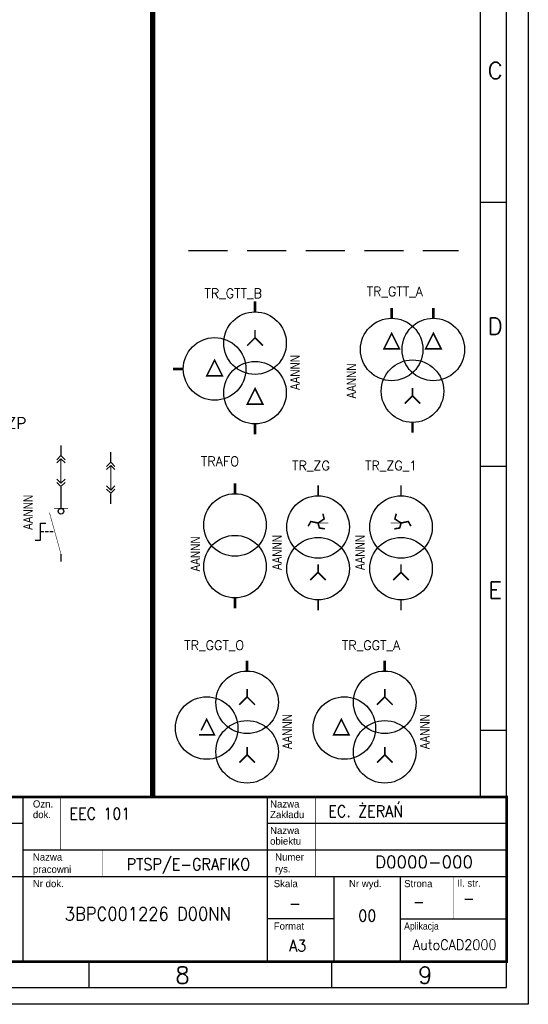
# Model space of a CAD drawing. Header units: millimetres. Extents: x 947 to 1808, y 151 to 525.
# Tile 12 of 27: x 1269 to 1367, y 151 to 340. Entities that reach past the tile are written whole.
import ezdxf
from ezdxf.enums import TextEntityAlignment as Align

# ---------------------------------------------------------------- set-up
doc = ezdxf.new("R2010")
doc.units = ezdxf.units.MM
doc.header["$LTSCALE"] = 15
doc.linetypes.add('DASHED', pattern=[0.75, 0.5, -0.25])
doc.linetypes.add('DOT2', pattern=[0.125, 0, -0.125])
doc.layers.add('E-Przerywana', color=7, linetype='DASHED')
doc.layers.add('KKS_1', color=7, linetype='Continuous', lineweight=5)
doc.styles.add('ADESK1', font='romans', dxfattribs={"bigfont": 'bigfont'})
doc.styles.add('ROMAND', font='romand.shx')

# ---------------------------------------------------------------- blocks, each defined once
blk = doc.blocks.new('A3-grafiko')
at = {"color": 5, "linetype": 'Continuous'}
blk.add_line((405, 36.6), (405, 282), dxfattribs=at)
at = {"color": 5}
for p, q in [((410, 150.68), (405, 150.68)), ((410, 100), (405, 100)), ((410, 49.32), (405, 49.32)), ((329.85, 4.8), (329.85, 0)), ((376.43, 4.8), (376.43, 0))]:
    blk.add_line(p, q, dxfattribs=at)
for p, q in [((410, 31.5), (364.13, 31.5)), ((376.87, 13.16), (364.13, 13.16))]:
    blk.add_line(p, q)
at = {"color": 5, "linetype": 'Continuous'}
blk.add_lwpolyline([(0, 0), (410, 0), (410, 287), (0, 287)], close=True, dxfattribs=at)
at = {"const_width": 0.51}
blk.add_lwpolyline([(24, 5), (410, 5), (410, 36.6), (24, 36.6)], close=True, dxfattribs=at)
at = {"const_width": 0.255}
for points in [[(317.24, 36.6), (317.24, 5)], [(364.13, 36.6), (364.13, 5)], [(235.69, 31.5), (317.24, 31.5)], [(317.24, 26.41), (410, 26.41)], [(235.69, 21.31), (317.24, 21.31)], [(317.24, 21.31), (410, 21.31)], [(376.87, 21.31), (376.87, 5)], [(389.61, 21.31), (389.61, 5)], [(389.61, 13.16), (410, 13.16)]]:
    blk.add_lwpolyline(points, dxfattribs=at)
at = {"linetype": 'DOT2', "const_width": 0.102}
for points in [[(324.37, 36.6), (324.37, 26.41)], [(373.3, 36.6), (373.3, 26.41)], [(332.53, 26.41), (332.53, 21.31)], [(373.3, 26.41), (373.3, 21.31)], [(399.81, 21.31), (399.81, 13.16)]]:
    blk.add_lwpolyline(points, dxfattribs=at)
at = {"color": 5, "style": 'ADESK1'}
for s, p in [('C', (407.81, 174.41)), ('D', (407.81, 125.34)), ('E', (407.81, 74.66)), ('8', (347.81, 0.78)), ('9', (394.39, 0.78))]:
    blk.add_text(s, height=3.2, dxfattribs=at).set_placement(p, align=Align.CENTER)
for s, p in [('Ozn.', (319.12, 34.56)), ('Nazwa', (364.63, 34.56)), ('Zakładu', (364.63, 32.52)), ('dok.', (319.12, 32.52)), ('Nazwa', (364.63, 29.47)), ('obiektu', (364.63, 27.43)), ('Nazwa', (319.12, 24.37)), ('Numer', (365.59, 24.37)), ('pracowni', (319.12, 22.01)), ('rys.', (365.59, 22.1)), ('Il. str.', (400.54, 19.36)), ('Nr dok.', (319.12, 19.27)), ('Skala', (365.33, 19.27)), ('Nr wyd.', (379.77, 19.27)), ('Strona', (390.35, 19.27)), ('Format', (365.33, 11.12))]:
    blk.add_text(s, height=1.376).set_placement(p)
at = {"width": 0.9}
blk.add_text('Aplikacja', height=1.376, dxfattribs=at).set_placement((390.35, 11.12))
at = {"color": 250, "style": 'ROMAND', "width": 0.9}
for tag, p, height in [('OPRACOWAŁ', (37.1, 33.56), 2), ('DATA1', (83.57, 32.98), 2), ('ZMIANA1', (109.38, 33.46), 2), ('ZMIANA2', (155.38, 33.46), 2), ('ZMIANA3', (201.38, 33.46), 2), ('RODZAJ_DOK', (249.47, 33.04), 2.24), ('BRANŻA', (290.24, 33.04), 2.24), ('OZN_DOK1', (326.14, 32.25), 2.24), ('NAZWA_ZAKŁADU', (375.8, 32.73), 2.24), ('SPRAWDZIŁ', (37.1, 29.56), 2), ('DATA2', (83.57, 28.98), 2), ('ZM1_WPROW', (104.85, 29.7), 2), ('DATA', (136.06, 29.29), 2), ('ZM2_WPROW', (150.85, 29.7), 2), ('DATA', (182.06, 29.29), 2), ('ZM3_WPROW', (196.85, 29.7), 2), ('DATA', (228.06, 29.29), 2), ('OZN_DOK2', (326.14, 28.41), 2.24), ('NAZWA_OBIEKTU', (375.8, 28.31), 2.24), ('ZATWIERDZIŁ', (37.1, 25.56), 2), ('DATA3', (83.57, 24.98), 2), ('ZM1_ZATW', (104.85, 25.7), 2), ('DATA', (136.06, 25.29), 2), ('ZM2_ZATW', (150.85, 25.7), 2), ('DATA', (182.06, 25.29), 2), ('ZM3_ZATW', (196.85, 25.7), 2), ('DATA', (228.06, 25.29), 2), ('NAZWA_PRAC', (337.12, 22.56), 2.24), ('OPIS_ZM_1', (98.41, 19.26), 1.5), ('OPIS_ZM_2', (144.41, 19.26), 1.5), ('OPIS_ZM_3', (190.41, 19.26), 1.5), ('OPIS_ZM_1', (98.41, 16.76), 1.5), ('OPIS_ZM_2', (144.41, 16.76), 1.5), ('OPIS_ZM_3', (190.41, 16.76), 1.5), ('1:1', (368.28, 15.07), 2.24), ('1', (392.03, 15.36), 2.24), ('144', (401.64, 16), 2.24), ('OPIS_ZM_1', (98.41, 14.26), 1.5), ('OPIS_ZM_2', (144.41, 14.26), 1.5), ('OPIS_ZM_3', (190.41, 14.26), 1.5), ('00', (381.56, 12.67), 2.24), ('A3', (368.28, 6.92), 2.24), ('APLIKACJA', (392.03, 7.2), 2)]:
    blk.add_attdef(tag, p, '', height=height, dxfattribs=at)
at = {"color": 1, "style": 'ROMAND'}
for tag, p, height, width in [('TYTUL_1', (249.41, 28.34), 2.24, 0.9), ('TYTUL_2', (249.41, 25.22), 2.24, 0.9), ('TYTUL_3', (249.41, 22.18), 2.24, 0.9), ('PLIK', (37.72, 6.22), 1.8, 0.8)]:
    blk.add_attdef(tag, p, '', height=height, dxfattribs=dict(at, width=width))
blk.add_attdef('NUMER_RYS', text='', height=2.34, dxfattribs=at).set_placement((403.57, 22.95), align=Align.RIGHT)
at = {"color": 250, "style": 'ROMAND', "width": 0.9, "flags": 2}
for tag, p in [('ZAMAWIAJĄCY', (36.8, 20.95)), ('NR_UMOWY', (36.8, 15.67)), ('NAZWA_PROJEKTU', (36.8, 10.73))]:
    blk.add_attdef(tag, p, '', height=2.24, dxfattribs=at)
at = {"color": 1, "style": 'ROMAND', "width": 0.9}
blk.add_attdef('NR_DOK', text='', height=2.55, dxfattribs=at).set_placement((341.16, 12.86), align=Align.CENTER)
blk = doc.blocks.new('TR_GTT_A')
for points, const_width in [([(-4, 22), (-4, 23.98)], 0.5), ([(4, 22), (4, 23.98)], 0.5), ([(0, 7.11), (0, 8.61)], 0.3), ([(-1.5, 5.61), (0, 7.11)], 0.3), ([(1.5, 5.61), (0, 7.11)], 0.3), ([(0, 0), (0, 1.98)], 0.5)]:
    blk.add_lwpolyline(points, dxfattribs=dict(const_width=const_width))
at = {"const_width": 0.3}
for points in [[(-2.5, 16.11), (-5.5, 16.11), (-4, 19.11)], [(5.5, 16.11), (2.5, 16.11), (4, 19.11)]]:
    blk.add_lwpolyline(points, close=True, dxfattribs=at)
for centre in [(-4, 16), (4, 16), (0, 8)]:
    blk.add_circle(centre, 6)
at = {"layer": 'KKS_1', "color": 7, "width": 0.8, "flags": 1}
for tag, p, height in [('KKS_1_PEŁNY', (-14.58, 4.26), 2.5), ('OPIS', (-8.08, 10.9), 1.5)]:
    blk.add_attdef(tag, p, '', height=height, rotation=90, dxfattribs=at)
at = {"layer": 'KKS_1', "color": 7, "width": 0.8}
blk.add_attdef('KKS_1_KONIEC', (-10.81, 6.58), '', height=1.8, rotation=90, dxfattribs=at)
blk = doc.blocks.new('TR_GTT_B')
for points, const_width in [([(0, 0), (0, -1.98)], 0.5), ([(0, -6.98), (0, -5.48)], 0.3), ([(-1.5, -8.48), (0, -6.98)], 0.3), ([(1.5, -8.48), (0, -6.98)], 0.3), ([(-13.76, -12.95), (-15.74, -12.95)], 0.5), ([(0, -23.51), (0, -25.49)], 0.5)]:
    blk.add_lwpolyline(points, dxfattribs=dict(const_width=const_width))
at = {"const_width": 0.3}
for points in [[(-6.26, -14.27), (-9.26, -14.27), (-7.76, -11.27)], [(1.5, -19.72), (-1.5, -19.72), (0, -16.72)]]:
    blk.add_lwpolyline(points, close=True, dxfattribs=at)
for centre in [(0, -8), (-7.76, -12.95), (0, -17.51)]:
    blk.add_circle(centre, 6)
at = {"layer": 'KKS_1', "color": 7, "width": 0.8, "flags": 1}
for tag, p, height in [('KKS_1_PEŁNY', (4.94, -20.22), 2.5), ('OPIS', (11.44, -13.58), 1.5)]:
    blk.add_attdef(tag, p, '', height=height, rotation=90, dxfattribs=at)
at = {"layer": 'KKS_1', "color": 7, "width": 0.8}
blk.add_attdef('KKS_1_KONIEC', (8.58, -17.01), '', height=1.8, rotation=90, dxfattribs=at)
blk = doc.blocks.new('TRAFO')
at = {"const_width": 0.5}
for points in [[(0, 0), (0, -1.98)], [(0, -22), (0, -23.98)]]:
    blk.add_lwpolyline(points, dxfattribs=at)
for centre in [(0, -8), (0, -16)]:
    blk.add_circle(centre, 6)
at = {"layer": 'KKS_1', "color": 7, "width": 0.8, "flags": 1}
for tag, p, height in [('KKS_1_PEŁNY', (-10.73, -16.94), 2.5), ('OPIS', (-4.23, -16.93), 1.5)]:
    blk.add_attdef(tag, p, '', height=height, rotation=90, dxfattribs=at)
at = {"layer": 'KKS_1', "color": 7, "width": 0.8}
blk.add_attdef('KKS_1_KONIEC', (-6.73, -16.94), '', height=1.8, rotation=90, dxfattribs=at)
blk = doc.blocks.new('TR_ZG')
for points, const_width in [([(0, 0), (0, -1.98)], 0.3), ([(0.92, -5.45), (1.18, -6.46), (0, -7.24)], 0.3), ([(-1.9, -7.86), (-1.39, -6.95), (0, -7.24)], 0.3), ([(0, -7.24), (0.26, -8.2), (1.29, -8.36)], 0.3), ([(0, -7.24), (2, -7.24)], 0.1), ([(0, -16.7), (0, -15.2)], 0.3), ([(-1.5, -18.2), (0, -16.7)], 0.3), ([(1.5, -18.2), (0, -16.7)], 0.3), ([(0, -22), (0, -23.98)], 0.3)]:
    blk.add_lwpolyline(points, dxfattribs=dict(const_width=const_width))
for centre in [(0, -8), (0, -16)]:
    blk.add_circle(centre, 6)
at = {"layer": 'KKS_1', "color": 7, "width": 0.8, "flags": 1}
for tag, p, height in [('KKS_1_PEŁNY', (-10.66, -16.36), 2.5), ('OPIS', (-4.16, -16.35), 1.5)]:
    blk.add_attdef(tag, p, '', height=height, rotation=90, dxfattribs=at)
at = {"layer": 'KKS_1', "color": 7, "width": 0.8}
blk.add_attdef('KKS_1_KONIEC', (-6.96, -16.28), '', height=1.8, rotation=90, dxfattribs=at)
blk = doc.blocks.new('TR_ZG_1')
for points, const_width in [([(0, 0), (0, -1.98)], 0.3), ([(-0.92, -5.45), (-1.18, -6.46), (0, -7.24)], 0.3), ([(0, -7.24), (-2, -7.24)], 0.1), ([(0, -7.24), (-0.26, -8.2), (-1.29, -8.36)], 0.3), ([(1.9, -7.86), (1.39, -6.95), (0, -7.24)], 0.3), ([(0, -16.7), (0, -15.2)], 0.3), ([(-1.5, -18.2), (0, -16.7)], 0.3), ([(1.5, -18.2), (0, -16.7)], 0.3), ([(0, -22), (0, -23.98)], 0.3)]:
    blk.add_lwpolyline(points, dxfattribs=dict(const_width=const_width))
for centre in [(0, -8), (0, -16)]:
    blk.add_circle(centre, 6)
at = {"layer": 'KKS_1', "color": 7, "width": 0.8, "flags": 1}
for tag, p, height in [('KKS_1_PEŁNY', (-10.66, -16.36), 2.5), ('OPIS', (-4.16, -16.35), 1.5)]:
    blk.add_attdef(tag, p, '', height=height, rotation=90, dxfattribs=at)
at = {"layer": 'KKS_1', "color": 7, "width": 0.8}
blk.add_attdef('KKS_1_KONIEC', (-6.96, -16.28), '', height=1.8, rotation=90, dxfattribs=at)
blk = doc.blocks.new('TR_GGT_O')
for points, const_width in [([(0, 0), (0, -1.98)], 0.5), ([(0, -6.98), (0, -5.48)], 0.3), ([(-1.5, -8.48), (0, -6.98)], 0.3), ([(1.5, -8.48), (0, -6.98)], 0.3), ([(-8.83, -13.41), (-7.76, -11.27), (-6.26, -14.27), (-9.26, -14.27)], 0.3), ([(0, -18.08), (0, -16.58)], 0.3), ([(-1.5, -19.58), (0, -18.08)], 0.3), ([(1.5, -19.58), (0, -18.08)], 0.3)]:
    blk.add_lwpolyline(points, dxfattribs=dict(const_width=const_width))
for centre in [(0, -8), (-7.76, -12.95), (0, -17.51)]:
    blk.add_circle(centre, 6)
at = {"layer": 'KKS_1', "color": 7, "width": 0.8, "flags": 1}
for tag, p, height in [('KKS_1_PEŁNY', (4.94, -20.22), 2.5), ('OPIS', (11.44, -13.58), 1.5)]:
    blk.add_attdef(tag, p, '', height=height, rotation=90, dxfattribs=at)
at = {"layer": 'KKS_1', "color": 7, "width": 0.8}
blk.add_attdef('KKS_1_KONIEC', (8.58, -17.01), '', height=1.8, rotation=90, dxfattribs=at)
blk = doc.blocks.new('TR_GGT_A')
for points, const_width in [([(0, 0), (0, -1.98)], 0.5), ([(0, -6.98), (0, -5.48)], 0.3), ([(-1.5, -8.48), (0, -6.98)], 0.3), ([(1.5, -8.48), (0, -6.98)], 0.3), ([(0, -18.08), (0, -16.58)], 0.3), ([(-1.5, -19.58), (0, -18.08)], 0.3), ([(1.5, -19.58), (0, -18.08)], 0.3)]:
    blk.add_lwpolyline(points, dxfattribs=dict(const_width=const_width))
at = {"const_width": 0.3}
blk.add_lwpolyline([(-8.34, -14.27), (-9.84, -14.27), (-8.34, -11.27), (-6.84, -14.27)], close=True, dxfattribs=at)
for centre in [(0, -8), (-7.76, -12.95), (0, -17.51)]:
    blk.add_circle(centre, 6)
at = {"layer": 'KKS_1', "color": 7, "width": 0.8, "flags": 1}
for tag, p, height in [('KKS_1_PEŁNY', (4.94, -20.22), 2.5), ('OPIS', (11.44, -13.58), 1.5)]:
    blk.add_attdef(tag, p, '', height=height, rotation=90, dxfattribs=at)
at = {"layer": 'KKS_1', "color": 7, "width": 0.8}
blk.add_attdef('KKS_1_KONIEC', (8.58, -17.01), '', height=1.8, rotation=90, dxfattribs=at)
blk = doc.blocks.new('ZESP_ROZŁ_ZWORA_2')
for p, q in [((0, -2), (-0.79, -2.79)), ((0, -2.61), (-0.79, -3.41)), ((0, -2), (0.79, -2.79)), ((0, -2.61), (0.79, -3.41)), ((0, -7.32), (-0.79, -6.53)), ((0, -7.94), (-0.79, -7.14)), ((0, -7.32), (0.79, -6.53)), ((0, -7.94), (0.79, -7.14)), ((-3.91, -18.23), (-3.91, -14.98)), ((-3.91, -14.98), (-2.88, -14.98)), ((-4.94, -18.23), (-3.91, -18.23))]:
    blk.add_line(p, q)
for points, const_width in [([(0, 0), (0, -2)], 0.3), ([(0, -2.61), (0, -7.32)], 0.2), ([(0, -8), (0, -10)], 0.3), ([(0, -8.56), (0, -12.14)], 0.3), ([(0, -20.91), (-2.22, -12.9)], 0.1), ([(0, -12.14), (-1.32, -12.14)], 0.1), ([(1.32, -12.14), (0, -12.14)], 0.1), ([(0, -20.91), (0, -22.35)], 0.3)]:
    blk.add_lwpolyline(points, dxfattribs=dict(const_width=const_width))
blk.add_circle((0, -12.68), 0.537)
at = {"layer": 'E-Przerywana', "ltscale": 0.08}
blk.add_line((-3.91, -16.6), (-1.19, -16.6), dxfattribs=at)
at = {"layer": 'KKS_1', "color": 7, "width": 0.8, "flags": 1}
for tag, p, height in [('KKS_1_PEŁNY', (-8.74, -16.27), 2.5), ('OPIS', (-3.42, -12.72), 1.5)]:
    blk.add_attdef(tag, p, '', height=height, rotation=90, dxfattribs=at)
at = {"layer": 'KKS_1', "color": 7, "width": 0.8}
blk.add_attdef('KKS_1_KONIEC', (-5.4, -16.27), '', height=1.8, rotation=90, dxfattribs=at)
blk = doc.blocks.new('ZWORA')
for p, q in [((0, -2), (-0.79, -2.79)), ((0, -2.61), (-0.79, -3.41)), ((0, -2), (0.79, -2.79)), ((0, -2.61), (0.79, -3.41)), ((0, -7.32), (-0.79, -6.53)), ((0, -7.94), (-0.79, -7.14)), ((0, -7.32), (0.79, -6.53)), ((0, -7.94), (0.79, -7.14))]:
    blk.add_line(p, q)
for points, const_width in [([(0, 0), (0, -2)], 0.3), ([(0, -2.61), (0, -7.32)], 0.2), ([(0, -8), (0, -10)], 0.3)]:
    blk.add_lwpolyline(points, dxfattribs=dict(const_width=const_width))

msp = doc.modelspace()

# ---------------------------------------------------------------- linework, layer by layer
at = {"linetype": 'DASHED'}
msp.add_line((1301.52, 295.23), (1353.31, 295.23), dxfattribs=at)
at = {"const_width": 1}
msp.add_lwpolyline([(1294.64, 435.72), (1294.64, 190.32)], dxfattribs=at)
at = {"layer": 'Defpoints'}
msp.add_lwpolyline([(1156.72, 447.5), (1366.72, 447.5), (1366.72, 150.5), (1156.72, 150.5)], close=True, dxfattribs=at)

# ---------------------------------------------------------------- block references
ref = msp.add_blockref('A3-grafiko', (952.56, 153.72))
ref.add_attrib('NAZWA_PRAC', 'PTSP/E-GRAFIKO', (1289.67, 176.28), dxfattribs={"color": 250, "height": 2.2426, "style": 'ROMAND', "width": 0.9})
ref.add_attrib('NR_DOK', '3BPC001226 D00NN', dxfattribs={"color": 1, "height": 2.5484, "style": 'ROMAND', "width": 0.9}).set_placement((1293.72, 166.58), align=Align.CENTER)
ref.add_attrib('OZN_DOK1', 'EEC 101', (1278.7, 185.97), dxfattribs={"color": 250, "height": 2.243, "style": 'ROMAND', "width": 0.9})
ref.add_attrib('144', '-', (1354.2, 169.72), dxfattribs={"color": 250, "height": 2.24, "style": 'ROMAND', "width": 0.9})
ref.add_attrib('A3', 'A3', (1320.84, 160.64), dxfattribs={"color": 250, "height": 2.243, "style": 'ROMAND', "width": 0.9})
ref.add_attrib('APLIKACJA', 'AutoCAD2000', (1344.58, 160.93), dxfattribs={"color": 250, "height": 2, "style": 'ROMAND', "width": 0.9})
ref.add_attrib('1:1', '-', (1320.84, 168.79), dxfattribs={"color": 250, "height": 2.24, "style": 'ROMAND', "width": 0.9})
ref.add_attrib('NAZWA_ZAKŁADU', 'EC. ŻERAŃ', (1328.35, 186.45), dxfattribs={"color": 250, "height": 2.243, "style": 'ROMAND', "width": 0.9})
ref.add_attrib('NUMER_RYS', 'D0000-000', dxfattribs={"color": 1, "height": 2.345, "style": 'ROMAND'}).set_placement((1356.12, 176.67), align=Align.RIGHT)
ref.add_attrib('00', '00', (1334.11, 166.39), dxfattribs={"color": 250, "height": 2.243, "style": 'ROMAND', "width": 0.9})
ref.add_attrib('1', '-', (1344.58, 169.08), dxfattribs={"color": 250, "height": 2.24, "style": 'ROMAND', "width": 0.9})
for name, p in [('TR_GTT_B', (1314.3, 285.42)), ('TR_GTT_A', (1344.51, 260.2)), ('ZESP_ROZŁ_ZWORA_2', (1277.07, 257.83)), ('TRAFO', (1310.46, 250.52)), ('TR_ZG', (1326.39, 250.13)), ('TR_ZG_1', (1342.31, 250.13)), ('TR_GGT_O', (1312.78, 216.48)), ('TR_GGT_A', (1339.19, 216.48))]:
    msp.add_blockref(name, p).add_auto_attribs({'KKS_1_KONIEC': 'AANNN'})
msp.add_blockref('ZWORA', (1286.61, 256.54))

# ---------------------------------------------------------------- texts
at = {"style": 'ROMAND'}
for s, height, p in [('TR_GTT_B', 1.8, (1304.59, 286.08)), ('TR_GTT_A', 1.8, (1335.71, 286.43)), ('ROZŁ_ZESP_Z_BEZP', 2.34, (1240.37, 260.92)), ('TRAFO', 1.8, (1303.9, 253.83)), ('TR_ZG', 1.8, (1321.41, 253.01)), ('TR_ZG_1', 1.8, (1335.39, 253.01)), ('TR_GGT_O', 1.8, (1300.72, 218.52)), ('TR_GGT_A', 1.8, (1330.96, 218.52))]:
    msp.add_text(s, height=height, dxfattribs=at).set_placement(p)

doc.saveas('drawing.dxf')
